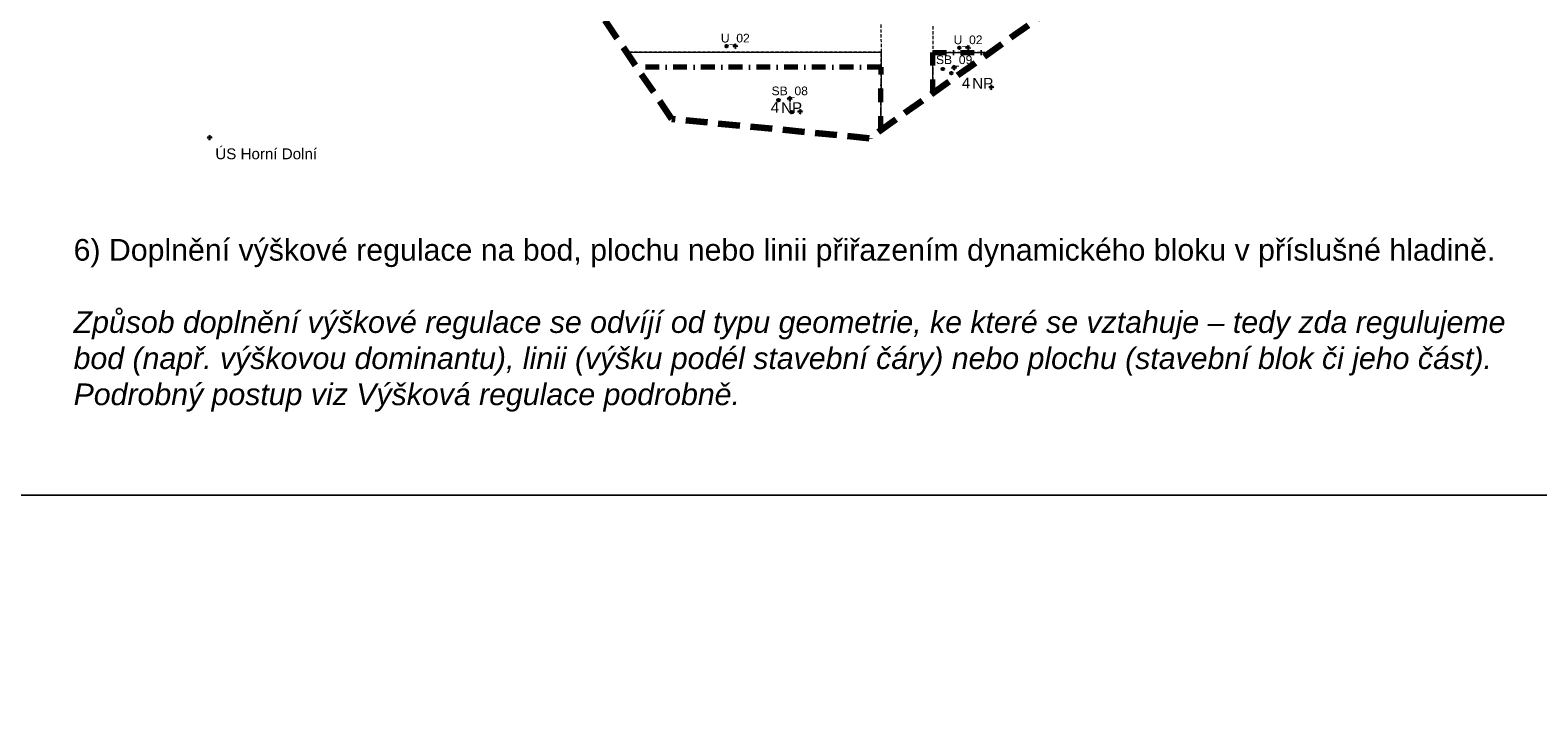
# Model space of a CAD drawing. Header units: metres. Extents: x -5 to 5163, y 1049 to 2798.
# Tile 18 of 22: x 4036 to 4732, y 1873 to 2192. Entities that reach past the tile are written whole.
import ezdxf
from ezdxf.enums import TextEntityAlignment as Align

# ---------------------------------------------------------------- set-up
doc = ezdxf.new("R2010")
doc.units = ezdxf.units.M
for name, pattern in [('DASHED', [0.75, 0.5, -0.25]), ('DOT', [0.25, 0, -0.25]), ('ČERCHOVANÁ', [25.4, 12.7, -6.35, 0, -6.35])]:
    doc.linetypes.add(name, pattern=pattern)
doc.layers.add('000000_BL_Pomocna_netisk_DB', color=7, linetype='Continuous', plot=False)
doc.layers.add('000100_pomocná_standard', color=132, linetype='Continuous', lineweight=18, plot=False)
for name, color, linetype, lineweight in [('101110_PL_Resene_uzemi', 6, 'DASHED', 200), ('200000_PL_Cast_uzemi', 80, 'DASHED', 5), ('202110_BL_Cast_uzemi_UP', 7, 'DASHED', 9), ('203110_BL_Cast_uzemi_SB', 7, 'DASHED', 9), ('302310_BL_VR_na_plochu', 140, 'DOT', 9)]:
    doc.layers.add(name, color=color, linetype=linetype, lineweight=lineweight)
doc.layers.add('101111_BL_Resene_uzemi', color=9, linetype='Continuous')
doc.layers.add('201110_PL_Ulicni_cara', color=7, linetype='Continuous', lineweight=9, true_color=0xe90101)
doc.layers.add('301111_PL_SC_polouzavrena', color=7, linetype='ČERCHOVANÁ', lineweight=70, true_color=0xfe2f2f)
doc.styles.get("Standard").update_dxf_attribs({"font": 'arial.ttf'})
doc.styles.add('style2', font='arial.ttf', dxfattribs={"height": 2})

# ---------------------------------------------------------------- blocks, each defined once
blk = doc.blocks.new('*U182')
at = {"layer": '000000_BL_Pomocna_netisk_DB'}
for p, q in [((222.12, 269.02), (220.92, 270.22)), ((220.92, 269.02), (222.12, 270.22)), ((-1, 0), (-0.72, 0.28)), ((1, 0), (-1, 0)), ((-1, 0), (-0.72, -0.28)), ((0, 1), (-0.29, 0.71)), ((0, 1), (0, -1)), ((0, 1), (0.28, 0.72)), ((1, 0), (0.72, 0.28)), ((1, 0), (0.72, -0.28)), ((0, -1), (-0.28, -0.72)), ((0, -1), (0.28, -0.72))]:
    blk.add_line(p, q, dxfattribs=at)
blk.add_circle((221.52, 269.62), 0.6, dxfattribs=at)
blk.add_attdef('DOK_NAZEV', (2.66, -10), '', height=5)
at = {"style": 'style2', "flags": 1}
blk.add_attdef('NAZEV_BLOK', (1.24, -20.77), '', height=5, dxfattribs=at)
blk = doc.blocks.new('*U66')
at = {"layer": '000000_BL_Pomocna_netisk_DB'}
for p, q in [((-1, 0), (-0.72, 0.28)), ((1, 0), (-1, 0)), ((-1, 0), (-0.72, -0.28)), ((0, 1), (-0.29, 0.71)), ((0, 1), (0, -1)), ((0, 1), (0.28, 0.72)), ((1, 0), (0.72, 0.28)), ((1, 0), (0.72, -0.28)), ((-4.6, -1.2), (-5.8, 0)), ((-5.8, -1.2), (-4.6, 0)), ((0, -1), (-0.28, -0.72)), ((0, -1), (0.28, -0.72))]:
    blk.add_line(p, q, dxfattribs=at)
blk.add_circle((-5.2, -0.6), 0.6, dxfattribs=at)
at = {"style": 'style2'}
blk.add_attdef('OZNACENI', text='', height=4, dxfattribs=at).set_placement((0, 1.68), align=Align.CENTER)
at = {"style": 'style2', "flags": 1}
blk.add_attdef('NAZEV_BLOK', (-23.56, -29.29), '', height=5, dxfattribs=at)
blk = doc.blocks.new('*U150')
at = {"layer": '000000_BL_Pomocna_netisk_DB'}
for p, q in [((-17.81, 5.85), (-19.01, 7.05)), ((-19.01, 5.85), (-17.81, 7.05)), ((-1, 0), (-0.72, 0.28)), ((1, 0), (-1, 0)), ((-1, 0), (-0.72, -0.28)), ((0, 1), (-0.29, 0.71)), ((0, 1), (0, -1)), ((0, 1), (0.28, 0.72)), ((1, 0), (0.72, 0.28)), ((1, 0), (0.72, -0.28)), ((0, -1), (-0.28, -0.72)), ((0, -1), (0.28, -0.72))]:
    blk.add_line(p, q, dxfattribs=at)
blk.add_circle((-18.41, 6.45), 0.6, dxfattribs=at)
at = {"insert": (-8.79, 4.31), "char_height": 5, "attachment_point": 1, "style": 'style2'}
blk.add_mtext_dynamic_manual_height_columns('NP', width=12.2226, gutter_width=0.0125, heights=[0], dxfattribs=at)
at = {"style": 'style2'}
blk.add_attdef('NP_MAX', text='', height=5, dxfattribs=at).set_placement((-9.69, -0.53), align=Align.RIGHT)
at = {"style": 'style2', "flags": 1}
for tag, p in [('RIMSA_MAX', (-14.32, -6.34)), ('RIMSA_MIN', (-14.18, -13.83)), ('NP_MIN', (-14.18, -22.4)), ('NUP_MAX', (-14.18, -39.55)), ('VYSKA_MAX', (-14.18, -48.12)), ('VYSKA_VB_D', (-17.68, -80.32)), ('VYSKA_VB_I', (-17.68, -88.89)), ('NAZEV_BLOK', (-17.61, -97.5))]:
    blk.add_attdef(tag, p, '', height=5, dxfattribs=at)
blk = doc.blocks.new('*U166')
at = {"layer": '000000_BL_Pomocna_netisk_DB'}
for p, q in [((-3.24, -0.88), (-4.44, 0.32)), ((-4.44, -0.88), (-3.24, 0.32)), ((-1, 0), (-0.72, 0.28)), ((1, 0), (-1, 0)), ((-1, 0), (-0.72, -0.28)), ((0, 1), (-0.29, 0.71)), ((0, 1), (0, -1)), ((0, 1), (0.28, 0.72)), ((1, 0), (0.72, 0.28)), ((1, 0), (0.72, -0.28)), ((0, -1), (-0.28, -0.72)), ((0, -1), (0.28, -0.72))]:
    blk.add_line(p, q, dxfattribs=at)
blk.add_circle((-3.84, -0.28), 0.6, dxfattribs=at)
at = {"insert": (-8.79, 4.31), "char_height": 5, "attachment_point": 1, "style": 'style2'}
blk.add_mtext_dynamic_manual_height_columns('NP', width=12.2226, gutter_width=0.0125, heights=[0], dxfattribs=at)
at = {"style": 'style2'}
blk.add_attdef('NP_MAX', text='', height=5, dxfattribs=at).set_placement((-9.69, -0.53), align=Align.RIGHT)
at = {"style": 'style2', "flags": 1}
for tag, p in [('RIMSA_MAX', (-14.32, -6.34)), ('RIMSA_MIN', (-14.18, -13.83)), ('NP_MIN', (-14.18, -22.4)), ('NUP_MAX', (-14.18, -39.55)), ('VYSKA_MAX', (-14.18, -48.12)), ('VYSKA_VB_D', (-17.68, -80.32)), ('VYSKA_VB_I', (-17.68, -88.89)), ('NAZEV_BLOK', (-17.61, -97.5))]:
    blk.add_attdef(tag, p, '', height=5, dxfattribs=at)
blk = doc.blocks.new('*U70')
at = {"layer": '000000_BL_Pomocna_netisk_DB'}
for p, q in [((-3.41, -0.57), (-4.61, 0.63)), ((-4.61, -0.57), (-3.41, 0.63)), ((-1, 0), (-0.72, 0.28)), ((1, 0), (-1, 0)), ((-1, 0), (-0.72, -0.28)), ((0, 1), (-0.29, 0.71)), ((0, 1), (0, -1)), ((0, 1), (0.28, 0.72)), ((1, 0), (0.72, 0.28)), ((1, 0), (0.72, -0.28)), ((0, -1), (-0.28, -0.72)), ((0, -1), (0.28, -0.72))]:
    blk.add_line(p, q, dxfattribs=at)
blk.add_circle((-4.01, 0.03), 0.6, dxfattribs=at)
at = {"style": 'style2'}
blk.add_attdef('OZNACENI', text='', height=4, dxfattribs=at).set_placement((0, 1.68), align=Align.CENTER)
at = {"style": 'style2', "flags": 1}
for tag, p in [('DRUH_UP', (-17.24, -21.19)), ('DRUH_INFO', (-18.09, -32.86)), ('NAZEV_BLOK', (-18.19, -42.23))]:
    blk.add_attdef(tag, p, '', height=5, dxfattribs=at)

msp = doc.modelspace()

# ---------------------------------------------------------------- linework, layer by layer
at = {"layer": '000100_pomocná_standard'}
for points in [[(3182.24, 1977.21), (5162.57, 1977.21), (5162.57, 2697.06), (3182.24, 2697.06)], [(3182.24, 1060.72), (5162.57, 1060.72), (5162.57, 1977.21), (3182.24, 1977.21)]]:
    msp.add_lwpolyline(points, close=True, dxfattribs=at)
at = {"layer": '101110_PL_Resene_uzemi', "ltscale": 20}
msp.add_lwpolyline([(4125.23, 2459.68), (4129.92, 2495.49), (4281.54, 2606.82), (4356.2, 2568.14), (4457.51, 2557.46), (4581.82, 2502.25), (4670.21, 2352.55), (4631.21, 2289.54), (4423.24, 2141.91), (4332.24, 2150.75), (4218.29, 2319.24), (4181.64, 2336.48), (4125.23, 2391.88), (4125.23, 2459.68)], close=True, dxfattribs=at)
at = {"layer": '200000_PL_Cast_uzemi', "ltscale": 3}
for points in [[(4428.63, 2194.48), (4428.78, 2181.74)], [(4452.63, 2193.66), (4452.63, 2181.53)], [(4428.63, 2145.75), (4428.78, 2181.74), (4311.28, 2181.74)], [(4479.05, 2181.53), (4452.63, 2181.53), (4452.63, 2162.78)]]:
    msp.add_lwpolyline(points, dxfattribs=at)
at = {"layer": '201110_PL_Ulicni_cara'}
for points in [[(4311.28, 2181.74), (4428.78, 2181.74), (4428.63, 2145.75)], [(4452.63, 2162.78), (4452.63, 2181.53), (4479.05, 2181.53)]]:
    msp.add_lwpolyline(points, dxfattribs=at)
at = {"layer": '301111_PL_SC_polouzavrena', "ltscale": 0.5}
for points in [[(4452.63, 2162.78), (4452.63, 2181.53), (4479.05, 2181.53)], [(4428.63, 2145.75), (4428.76, 2174.74), (4316.02, 2174.74)]]:
    msp.add_lwpolyline(points, dxfattribs=at)

# ---------------------------------------------------------------- block references
at = {"layer": '101111_BL_Resene_uzemi'}
msp.add_blockref('*U182', (4118.86, 2142.27), dxfattribs=at).add_auto_attribs({'DOK_NAZEV': 'ÚS Horní Dolní'})
at = {"layer": '202110_BL_Cast_uzemi_UP'}
for p in [(4361.48, 2184.48), (4468.89, 2183.71)]:
    msp.add_blockref('*U70', p, dxfattribs=at).add_auto_attribs({'OZNACENI': 'U_02'})
at = {"layer": '203110_BL_Cast_uzemi_SB'}
for p, values in [((4462.47, 2174.52), {'OZNACENI': 'SB_09'}), ((4386.6, 2160.14), {'OZNACENI': 'SB_08'})]:
    msp.add_blockref('*U66', p, dxfattribs=at).add_auto_attribs(values)
at = {"layer": '302310_BL_VR_na_plochu'}
for name, p in [('*U150', (4479.59, 2165.51)), ('*U166', (4391.39, 2154.26))]:
    msp.add_blockref(name, p, dxfattribs=at).add_auto_attribs({'NP_MAX': '4'})

# ---------------------------------------------------------------- texts
at = {"linetype": 'Continuous', "lineweight": 18, "insert": (4056.12, 2095.45), "char_height": 10, "attachment_point": 1}
msp.add_mtext_dynamic_manual_height_columns('6) Doplnění výškové regulace na bod, plochu nebo linii přiřazením dynamického bloku v příslušné hladině.\\P\\P{\\fArial|b0|i1|c238|p34;Způsob doplnění výškové regulace se odvíjí od typu geometrie, ke které se vztahuje – tedy zda regulujeme bod (např. výškovou dominantu), linii (výšku podél stavební čáry) nebo plochu (stavební blok či jeho část). Podrobný postup viz Výšková regulace podrobně.}', width=670.4133, gutter_width=0.0125, heights=[118.24], dxfattribs=at)

doc.saveas('drawing.dxf')
